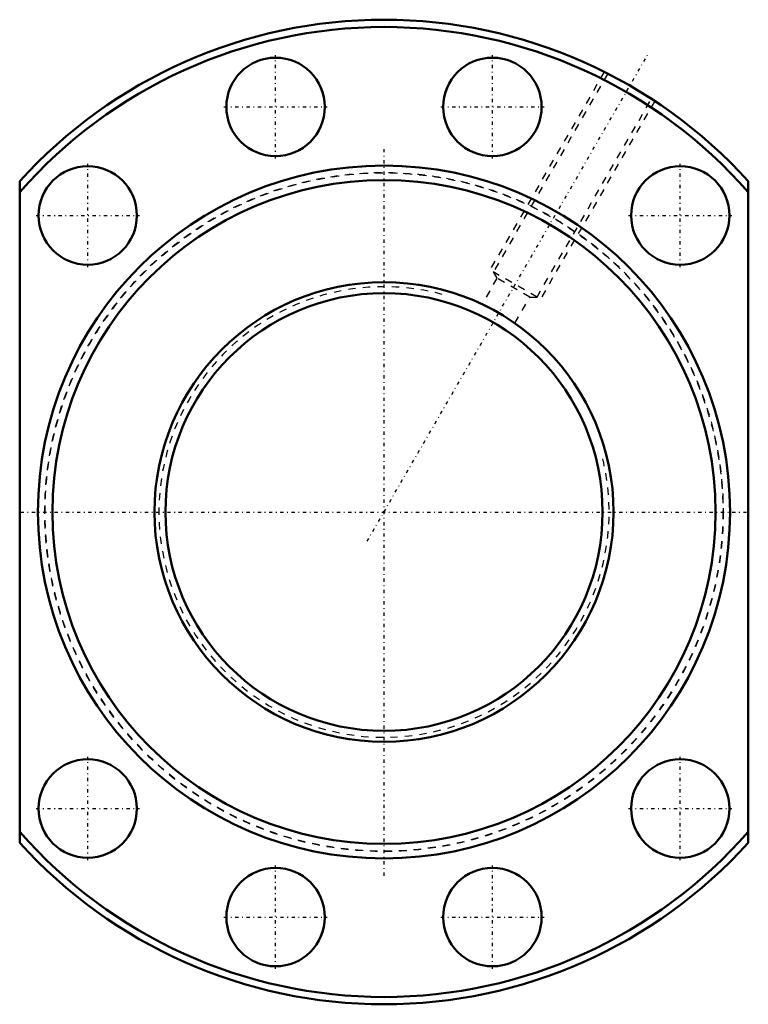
# Model space of a CAD drawing. Header units: millimetres. Extents: x -50 to 50, y -68 to 68.
import ezdxf

# ---------------------------------------------------------------- set-up
doc = ezdxf.new("R2010")
doc.units = ezdxf.units.MM
doc.linetypes.add('Center', pattern=[1.5, 0.45, -0.5, 0.05, -0.5])
doc.linetypes.add('Dashed', pattern=[2, 1, -1])
for name, color, linetype, lineweight in [('2d ConnectionPoints', 7, 'Continuous', 50), ('AM_0', 7, 'Continuous', 50), ('AM_5', 3, 'Continuous', 25), ('AM_7', 7, 'Center', 25), ('AM_9', 6, 'Dashed', 25)]:
    doc.layers.add(name, color=color, linetype=linetype, lineweight=lineweight)

# ---------------------------------------------------------------- blocks, each defined once
blk = doc.blocks.new('1_SDAN6340VX_3_nut_0_in_SDAN6340VX_3G0_287LC0_0G000__2')
at = {"layer": 'AM_0'}
for p, q in [((-50, -45.35), (-50, 45.35)), ((50, 45.35), (50, -45.35))]:
    blk.add_line(p, q, dxfattribs=at)
for centre, radius in [((-14.88, 55.54), 6.75), ((14.88, 55.54), 6.75), ((0, 0), 47.5), ((-40.66, 40.66), 6.75), ((40.66, 40.66), 6.75), ((0, 0), 45.5), ((-40.66, -40.66), 6.75), ((40.66, -40.66), 6.75), ((-14.88, -55.54), 6.75), ((14.88, -55.54), 6.75)]:
    blk.add_circle(centre, radius, dxfattribs=at)
for radius, start, end in [(67.5, 42.2054, 137.7946), (66.5, 41.2465, 138.7535), (66.5, 221.2465, 318.7535), (67.5, 222.2054, 317.7946)]:
    blk.add_arc((0, 0), radius, start, end, dxfattribs=at)
at = {"layer": 'AM_5', "linetype": 'Dashed'}
for p, q in [((30.23, 60.35), (14.54, 33.18)), ((37.15, 56.35), (21.46, 29.18))]:
    blk.add_line(p, q, dxfattribs=at)
at = {"layer": 'AM_7'}
for p, q in [((-14.88, 48.45), (-14.88, 62.63)), ((-2.32, -4.01), (36.25, 62.79)), ((14.88, 48.45), (14.88, 62.63)), ((-21.97, 55.54), (-7.79, 55.54)), ((7.79, 55.54), (21.97, 55.54)), ((0, -49.88), (0, 49.88)), ((-40.66, 33.57), (-40.66, 47.75)), ((40.66, 33.57), (40.66, 47.75)), ((-47.75, 40.66), (-33.57, 40.66)), ((33.57, 40.66), (47.75, 40.66)), ((-49.88, 0), (49.88, 0)), ((-40.66, -47.75), (-40.66, -33.57)), ((40.66, -47.75), (40.66, -33.57)), ((-47.75, -40.66), (-33.57, -40.66)), ((33.57, -40.66), (47.75, -40.66)), ((-14.88, -62.63), (-14.88, -48.45)), ((14.88, -62.63), (14.88, -48.45)), ((-21.97, -55.54), (-7.79, -55.54)), ((7.79, -55.54), (21.97, -55.54))]:
    blk.add_line(p, q, dxfattribs=at)
at = {"layer": 'AM_9'}
for p, q in [((30.71, 60.11), (15, 32.91)), ((21, 29.45), (36.7, 56.65)), ((15, 32.91), (15.5, 32.05)), ((21, 29.45), (15, 32.91)), ((15.5, 32.05), (13.45, 28.49)), ((20, 29.45), (15.5, 32.05)), ((17.95, 25.89), (20, 29.45)), ((20, 29.45), (21, 29.45))]:
    blk.add_line(p, q, dxfattribs=at)
for radius in [46.55, 46.5]:
    blk.add_circle((0, 0), radius, dxfattribs=at)
blk = doc.blocks.new('2_0SDAN6340VX_30Shaft_0_in_SDAN6340VX_3G0_287LC0_0G000__2')
at = {"layer": 'AM_0'}
for radius in [31.5, 30]:
    blk.add_circle((0, 0), radius, dxfattribs=at)
at = {"layer": 'AM_5', "linetype": 'Dashed'}
blk.add_arc((0, 0), 30.89, 75, 15, dxfattribs=at)

msp = doc.modelspace()

# ---------------------------------------------------------------- linework, layer by layer
at = {"layer": '2d ConnectionPoints'}
msp.add_point((0, 0), dxfattribs=at)
msp.add_point((0, 0), dxfattribs=at)
msp.add_point((0, 0), dxfattribs=at)

# ---------------------------------------------------------------- block references
for name in ['1_SDAN6340VX_3_nut_0_in_SDAN6340VX_3G0_287LC0_0G000__2', '2_0SDAN6340VX_30Shaft_0_in_SDAN6340VX_3G0_287LC0_0G000__2']:
    msp.add_blockref(name, (0, 0))

doc.saveas('drawing.dxf')
